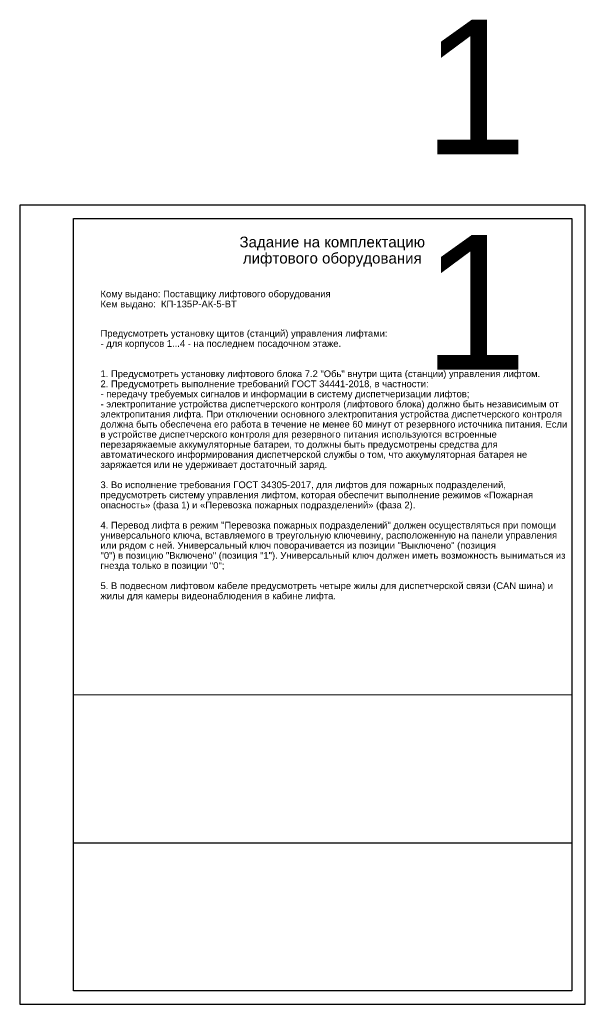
# Model space of a CAD drawing. Header units: millimetres. Extents: x 0 to 210, y 0 to 366.
import ezdxf
from ezdxf.enums import TextEntityAlignment as Align

# ---------------------------------------------------------------- set-up
doc = ezdxf.new("R2010")
doc.units = ezdxf.units.MM
doc.layers.add('AE_Нумерация_листов', color=21, linetype='Continuous', lineweight=13, plot=False)
doc.styles.add('CP.Text', font='arial.ttf')

msp = doc.modelspace()

# ---------------------------------------------------------------- linework, layer by layer
msp.add_line((20, 60), (205, 60))
for points in [[(0, 0), (210, 0), (210, 297), (0, 297)], [(20, 292), (205, 292), (205, 5), (20, 5)]]:
    msp.add_lwpolyline(points, close=True)
at = {"layer": 'AE_Нумерация_листов'}
msp.add_lwpolyline([(20, 115), (205, 115), (205, 5), (20, 5)], close=True, dxfattribs=at)

# ---------------------------------------------------------------- texts
at = {"line_spacing_factor": 0.9, "style": 'CP.Text'}
for s, width, insert, char_height, attachment_point in [('Задание на комплектацию\\Pлифтового оборудования', 140.1765, (116.05, 279.66), 4, 5), ('^IКому выдано: Поставщику лифтового оборудования\\P^IКем выдано:  КП-135Р-АК-5-ВТ', 185, (20, 261.75), 2.5, 4), ('\\P^IПредусмотреть установку щитов (станций) управления лифтами:\\P^I- для корпусов 1...4 - на последнем посадочном этаже.\\P\\P\\P^I1. Предусмотреть установку лифтового блока 7.2 "Обь" внутри щита (станции) управления лифтом.\\P^I2. Предусмотреть выполнение требований ГОСТ 34441-2018, в частности:\\P^I- передачу требуемых сигналов и информации в систему диспетчеризации лифтов;\\P^I- электропитание устройства диспетчерского контроля (лифтового блока) должно быть независимым от ^Iэлектропитания лифта. При отключении основного электропитания устройства диспетчерского контроля ^Iдолжна быть обеспечена его работа в течение не менее 60 минут от резервного источника питания. Если ^Iв устройстве диспетчерского контроля для резервного питания используются встроенные ^I^I^I^Iперезаряжаемые аккумуляторные батареи, то должны быть предусмотрены средства для ^I^I^I^Iавтоматического информирования диспетчерской службы о том, что аккумуляторная батарея не ^I^I^Iзаряжается или не удерживает достаточный заряд.\\P\\P^I3. Во исполнение требования ГОСТ 34305-2017, для лифтов для пожарных подразделений,   \\P^Iпредусмотреть систему управления лифтом, которая обеспечит выполнение режимов «Пожарная \\P^Iопасность» (фаза 1) и «Перевозка пожарных подразделений» (фаза 2).\\P\\P^I4. Перевод лифта в режим "Перевозка пожарных подразделений" должен осуществляться при помощи ^Iуниверсального ключа, вставляемого в треугольную ключевину, расположенную на панели управления ^Iили рядом с ней. Универсальный ключ поворачивается из позиции "Выключено" (позиция\\P^I"0") в позицию "Включено" (позиция "1"). Универсальный ключ должен иметь возможность выниматься из ^Iгнезда только в позиции "0";\\P\\P^I5. В подвесном лифтовом кабеле предусмотреть четыре жилы для диспетчерской связи (CAN шина) и ^I^Iжилы для камеры видеонаблюдения в кабине лифта.', 185, (20, 254.31), 2.5, 1)]:
    msp.add_mtext_dynamic_manual_height_columns(s, width=width, gutter_width=180.21, heights=[0], dxfattribs=dict(at, insert=insert, char_height=char_height, attachment_point=attachment_point))
at = {"layer": 'AE_Нумерация_листов', "style": 'CP.Text'}
for p in [(188.59, 315.87), (188.59, 235.87)]:
    msp.add_text('1', height=50, dxfattribs=at).set_placement(p, align=Align.RIGHT)

doc.saveas('drawing.dxf')
